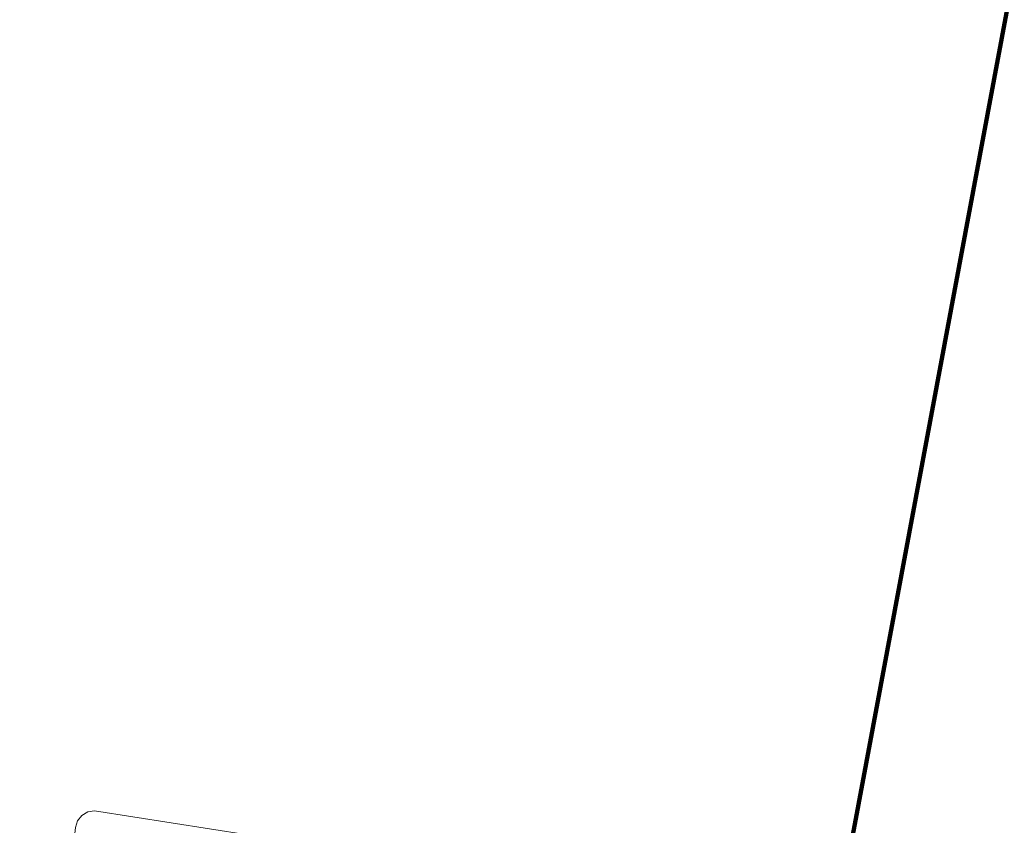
# Model space of a CAD drawing. Extents: x 152558 to 154479, y 462974 to 463683.
# Tile 56 of 212: x 153095 to 153122, y 463307 to 463329. Entities that reach past the tile are written whole.
import ezdxf
from ezdxf.lldxf.tags import DXFTag

# ---------------------------------------------------------------- set-up
doc = ezdxf.new("R2010")
doc.units = 0
doc.header["$LTSCALE"] = 0.2
doc.layers.add('B-RO-KL-DATA_KABELBED_KPN BV-G', color=90, linetype='CONTINUOUS', lineweight=100)
doc.layers.add('B-RO-KL-ET_LS_400 V_STEDIN NETBEHEER BV-G', color=190, linetype='KL-LS-N', lineweight=18)
tags = doc.linetypes.add('KL-LS-N', pattern='A,4,-1,[103,NLCS.SHX,S=0.75,R=0,X=0,Y=0],-1,4,-1,["L",Standard,S=1,R=0,X=0,Y=-0.5],-2', length=13).pattern_tags.tags
tags[18] = DXFTag(74, 10)

msp = doc.modelspace()

# ---------------------------------------------------------------- linework, layer by layer
at = {"layer": 'B-RO-KL-DATA_KABELBED_KPN BV-G', "flags": 128}
msp.add_lwpolyline([(153137.244, 463294.969), (153125.841, 463297.472), (153123.194, 463298.052), (153117.433, 463304.197), (153122.071, 463329.017), (153123.818, 463338.658)], dxfattribs=at)
at = {"layer": 'B-RO-KL-ET_LS_400 V_STEDIN NETBEHEER BV-G', "flags": 128}
msp.add_lwpolyline([(153095.232, 463296.017), (153095.344, 463296.647), (153096.111, 463300.982), (153096.745, 463306.617), (153096.8, 463306.799), (153096.916, 463306.947), (153097.08, 463307.04), (153097.266, 463307.066), (153104.548, 463305.927), (153109.178, 463305.203), (153110.745, 463305.117), (153115.785, 463304.841), (153116.565, 463304.798), (153117.542, 463303.66), (153119.105, 463301.471), (153121.74, 463302.731), (153123.94, 463303.884), (153125.45, 463301.911), (153128.504, 463297.651), (153130.146, 463297.648)], dxfattribs=at)

doc.saveas('drawing.dxf')
